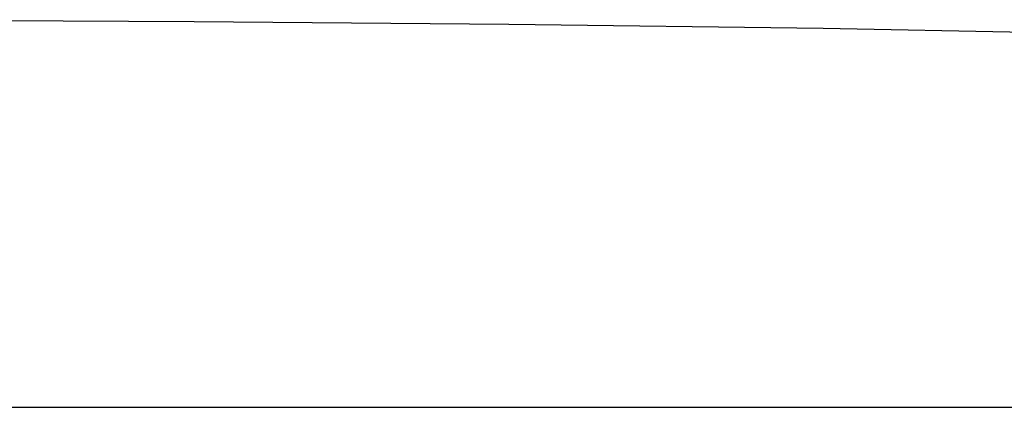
# Model space of a CAD drawing. Header units: feet. Extents: x 0 to 17916, y -1 to 10932.
# Tile 52 of 60: x 824 to 1649, y 471 to 796. Entities that reach past the tile are written whole.
import ezdxf

# ---------------------------------------------------------------- set-up
doc = ezdxf.new("R2010")
doc.units = ezdxf.units.FT
doc.header["$MEASUREMENT"] = 0

msp = doc.modelspace()

# ---------------------------------------------------------------- linework, layer by layer
at = {"color": 7}
for p, q in [((706.74, 796.09), (970.69, 794.49)), ((970.69, 794.49), (1234.09, 792.29)), ((1234.09, 792.29), (1497.48, 788.89)), ((1497.48, 788.89), (1759.76, 783.89)), ((515.59, 471.09), (4681.54, 471.09))]:
    msp.add_line(p, q, dxfattribs=at)

doc.saveas('drawing.dxf')
